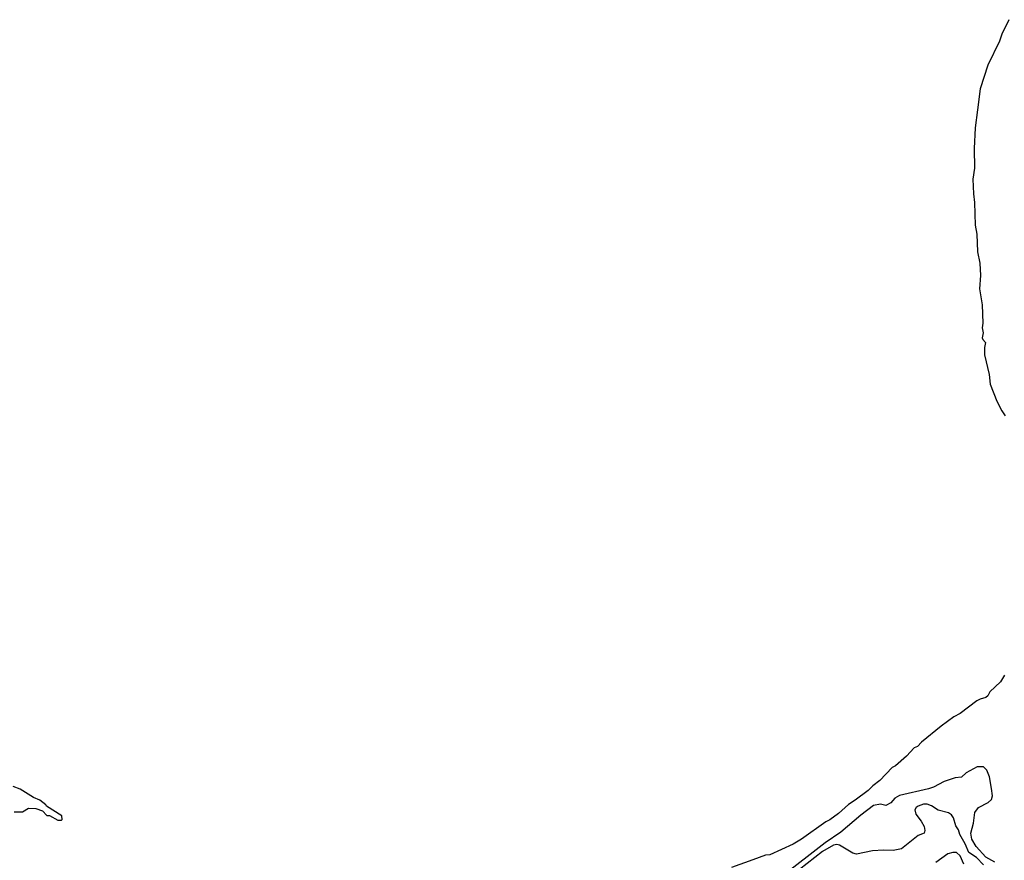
# Model space of a CAD drawing. Extents: x 1443846 to 1577407, y 839182 to 927291.
# Tile 227 of 256: x 1467481 to 1475557, y 915342 to 922232. Entities that reach past the tile are written whole.
import ezdxf

# ---------------------------------------------------------------- set-up
doc = ezdxf.new("R2010")
doc.units = 0

msp = doc.modelspace()

# ---------------------------------------------------------------- linework, layer by layer
at = {"layer": '0CON20XD'}
for points in [[(1475595, 922232.1), (1475535.9, 922114.1), (1475517.2, 922055), (1475421.4, 921858.6), (1475358.3, 921665), (1475337.8, 921492.2), (1475317.9, 921345), (1475310.1, 921175), (1475312.3, 921015), (1475299.8, 920925), (1475303.2, 920805), (1475312.8, 920735), (1475317.3, 920547.3), (1475330.6, 920475), (1475338.1, 920328.1), (1475355.5, 920235), (1475360.7, 920135), (1475353.7, 920025), (1475375.5, 919895), (1475381.1, 919745), (1475376.2, 919705), (1475384.2, 919665), (1475375.5, 919625), (1475380.3, 919610.3), (1475403.9, 919585), (1475393.3, 919545), (1475395.2, 919485), (1475432.8, 919325), (1475439.8, 919245), (1475496.5, 919106.5), (1475536.9, 919025), (1475565, 918983.8)], [(1475559.9, 916860.1), (1475524.7, 916805), (1475437.4, 916722.6), (1475421.6, 916688.4), (1475405.3, 916674.7), (1475358, 916662), (1475332.5, 916647.5), (1475195, 916545.9), (1475142.2, 916517.8), (1475037.9, 916442.1), (1474878.8, 916311.2), (1474845, 916275.4), (1474817.8, 916262.2), (1474755, 916196), (1474665, 916115.3), (1474637.8, 916102.2), (1474535, 915994.7), (1474477.9, 915952.1), (1474440, 915915), (1474335, 915834.7), (1474279.7, 915800.3), (1474196.1, 915725), (1474125, 915672.9), (1474092, 915658), (1473893.8, 915515), (1473825, 915472.7), (1473635, 915387.5), (1473597.1, 915382.9), (1473493.5, 915346.5), (1473318.6, 915281.4)], [(1475480.4, 915325), (1475405, 915367.9), (1475327.5, 915455), (1475290.2, 915515), (1475282.8, 915565), (1475304.3, 915645), (1475315, 915732.9), (1475345, 915773.2), (1475423.3, 915815), (1475451.4, 915838.6), (1475461, 915869), (1475451.1, 915931.1), (1475435, 916026.9), (1475415, 916081.3), (1475385, 916107.1), (1475335, 916108.4), (1475245, 916059.6), (1475205, 916023.2), (1475155, 916016.7), (1475062.9, 915987.1), (1474975, 915941.2), (1474935, 915927.1), (1474696.1, 915873.9), (1474658.4, 915851.6), (1474625, 915812.9), (1474585, 915791.4), (1474542.4, 915802.4), (1474485, 915790.2), (1474379.2, 915710.8), (1474217.4, 915572.6), (1474087.7, 915485), (1473731.2, 915208.8)], [(1467825, 915670), (1467830, 915675), (1467826.4, 915706.4), (1467700, 915785), (1467695, 915797.5), (1467647.5, 915835), (1467595, 915856.7), (1467486.2, 915925), (1467426.7, 915946.7)], [(1475385, 915303.5), (1475327.6, 915365), (1475265, 915406), (1475235, 915477.7), (1475192.9, 915552.9), (1475180.5, 915590.5), (1475159.1, 915625), (1475140.2, 915690.2), (1475124.5, 915714.5), (1475099.6, 915729.6), (1475015, 915752.9), (1474959.2, 915789.2), (1474925, 915802.9), (1474895, 915801.2), (1474851.2, 915785), (1474834, 915775), (1474824, 915755), (1474830.3, 915720.3), (1474875, 915663.3), (1474898.8, 915618.8), (1474904, 915585), (1474898.8, 915565), (1474851.2, 915545), (1474715, 915435.8), (1474645, 915423.1), (1474565, 915425.5), (1474475, 915418.1), (1474345, 915392), (1474315, 915401.2), (1474205, 915466.9), (1474182.4, 915472.4), (1474155, 915466.3), (1474065, 915414.8), (1473876.7, 915265)], [(1467435, 915740), (1467505, 915740), (1467555, 915770), (1467615, 915767.5), (1467668.3, 915748.3), (1467705, 915710), (1467725, 915710), (1467795, 915670), (1467825, 915670)], [(1475225, 915310.4), (1475195, 915377.1), (1475165, 915404.5), (1475135.6, 915405.6), (1475095, 915394.4), (1474995, 915322.2)]]:
    msp.add_lwpolyline(points, dxfattribs=at)

doc.saveas('drawing.dxf')
